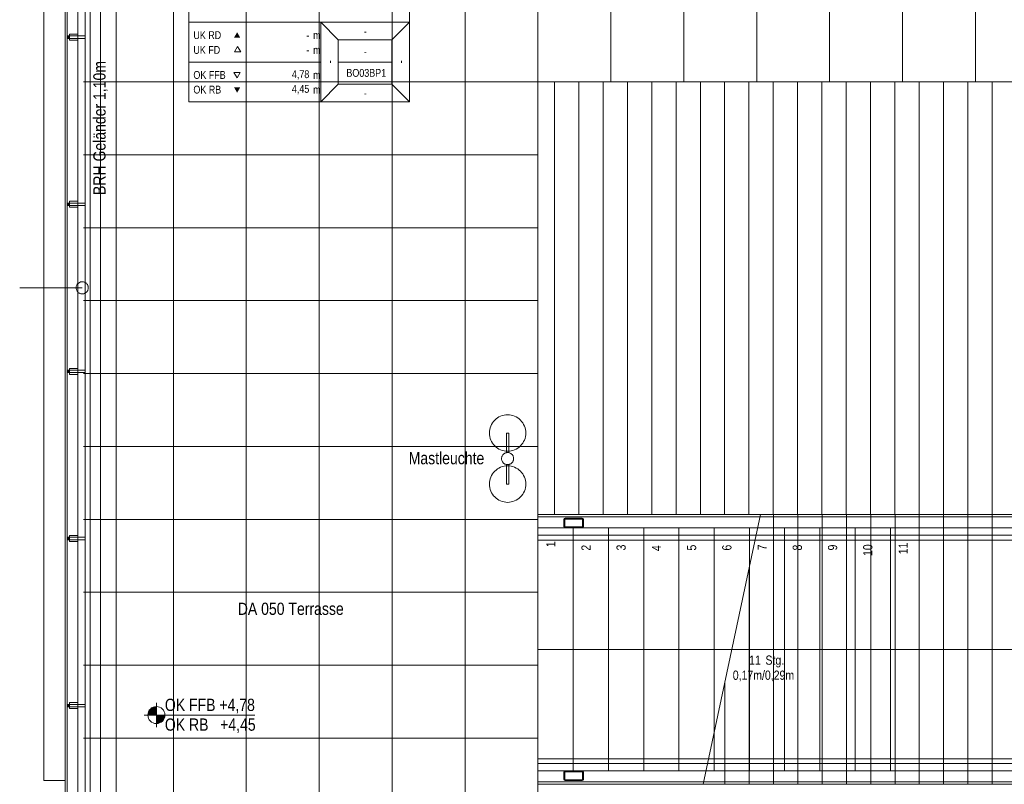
# Model space of a CAD drawing. Extents: x -1920 to 300, y 62 to 656.
# Tile 9 of 60: x -1824 to -1743, y 159 to 221. Entities that reach past the tile are written whole.
import ezdxf
from ezdxf.lldxf.tags import DXFTag

# ---------------------------------------------------------------- set-up
doc = ezdxf.new("R2010")
doc.units = 0
doc.layers.get('0').update_dxf_attribs({"lineweight": 35})
for name, color, linetype, lineweight, true_color in [('30 -33 Aussenwände- 7 Fassade_ Elemente', 7, 'Continuous', 9, 0x00aacc), ('30 -34 Innenwände- 6 Elemente', 7, 'Continuous', 9, 0xff6633), ('30 -35 Decken- 2.2 Treppen Außen', 7, 'Continuous', 9, 0x009999), ('30 -36 Dächer- 3 Dachbeläge', 7, 'Continuous', 15, 0x9999ff), ('30 -36 Dächer- 4 Dachbekleidungen', 7, 'Continuous', 9, 0xccccff), ('70 -72 Beschriftung- 1 Beschriftung allgemein', 7, 'Continuous', 9, 0xff6633), ('70 -75 Raumstempel- 1 Raumstempel', 1, 'Continuous', 50, 0xff0000)]:
    doc.layers.add(name, color=color, linetype=linetype, lineweight=lineweight, true_color=true_color)
for name, color, linetype, lineweight in [('40 -41 Abwasser_Wasser_Gas- 2 Wasser-1', 7, 'Continuous', 15), ('60- 61 allgemeine Ausstattung- 4 Terrassen', 7, 'Continuous', 9), ('70 -71 Achsen- 1 Gebäudeachsen', 7, 'STRICHPUNKT2-A06G9HJF8I', 18), ('70 -72 Beschriftung- 5 Höhenkoten', 7, 'Continuous', 15)]:
    doc.layers.add(name, color=color, linetype=linetype, lineweight=lineweight)
doc.styles.get("Standard").update_dxf_attribs({"font": 'ARIALN.TTF'})
tags = doc.linetypes.add('grob-A06G9HJG8I', pattern=[14, 3, -8, 3]).pattern_tags.tags
tags[8:9] = [DXFTag(74, 4), DXFTag(75, 0), DXFTag(340, '0'), DXFTag(46, 0.0), DXFTag(50, 0.0), DXFTag(44, 0.0), DXFTag(45, 0.0)]
tags[6:7] = [DXFTag(74, 4), DXFTag(75, 0), DXFTag(340, '0'), DXFTag(46, 0.0), DXFTag(50, 0.0), DXFTag(44, 0.0), DXFTag(45, 0.0)]
tags[4:5] = [DXFTag(74, 4), DXFTag(75, 0), DXFTag(340, '0'), DXFTag(46, 0.0), DXFTag(50, 0.0), DXFTag(44, 0.0), DXFTag(45, 0.0)]
tags = doc.linetypes.add('STRICHPUNKT2-A06G9HJF8I', pattern=[12.7, 6.35, -3.175, 0, -3.175]).pattern_tags.tags
tags[10:11] = [DXFTag(74, 4), DXFTag(75, 0), DXFTag(340, '0'), DXFTag(46, 0.0), DXFTag(50, 0.0), DXFTag(44, 0.0), DXFTag(45, 0.0)]
tags[8:9] = [DXFTag(74, 4), DXFTag(75, 0), DXFTag(340, '0'), DXFTag(46, 0.0), DXFTag(50, 0.0), DXFTag(44, 0.0), DXFTag(45, 0.0)]
tags[6:7] = [DXFTag(74, 4), DXFTag(75, 0), DXFTag(340, '0'), DXFTag(46, 0.0), DXFTag(50, 0.0), DXFTag(44, 0.0), DXFTag(45, 0.0)]
tags[4:5] = [DXFTag(74, 4), DXFTag(75, 0), DXFTag(340, '0'), DXFTag(46, 0.0), DXFTag(50, 0.0), DXFTag(44, 0.0), DXFTag(45, 0.0)]

# ---------------------------------------------------------------- blocks, each defined once
blk = doc.blocks.new('Referenz-A06G9HJH8I', base_point=(-1905.787, 86.892))
at = {"color": 0, "linetype": 'grob-A06G9HJG8I', "lineweight": 5, "ltscale": 0.13}
for p, q in [((-1778.996, 180.342), (-1778.996, 179.742)), ((-1778.916, 180.342), (-1778.916, 179.742)), ((-1777.496, 180.442), (-1778.896, 180.442)), ((-1777.496, 180.362), (-1778.896, 180.362)), ((-1777.476, 179.742), (-1777.476, 180.342)), ((-1777.396, 179.742), (-1777.396, 180.342)), ((-1778.896, 179.722), (-1777.496, 179.722)), ((-1778.896, 179.642), (-1777.496, 179.642)), ((-1777.496, 159.642), (-1778.896, 159.642)), ((-1778.996, 159.542), (-1778.996, 158.942)), ((-1778.916, 159.542), (-1778.916, 158.942)), ((-1777.496, 159.562), (-1778.896, 159.562)), ((-1778.896, 158.922), (-1777.496, 158.922)), ((-1778.896, 158.842), (-1777.496, 158.842)), ((-1777.476, 158.942), (-1777.476, 159.542)), ((-1777.396, 158.942), (-1777.396, 159.542))]:
    blk.add_line(p, q, dxfattribs=at)
for centre, major_axis in [((-1778.896, 180.342), (0, 0.1)), ((-1778.896, 180.342), (0, 0.02)), ((-1777.496, 180.342), (0.1, 0)), ((-1777.496, 180.342), (0.02, 0)), ((-1778.896, 179.742), (-0.1, 0)), ((-1778.896, 179.742), (-0.02, 0)), ((-1777.496, 179.742), (0, -0.1)), ((-1777.496, 179.742), (0, -0.02)), ((-1778.896, 159.542), (0, 0.1)), ((-1777.496, 159.542), (0.1, 0)), ((-1778.896, 158.942), (-0.1, 0)), ((-1778.896, 159.542), (0, 0.02)), ((-1778.896, 158.942), (-0.02, 0)), ((-1777.496, 159.542), (0.02, 0)), ((-1777.496, 158.942), (0, -0.1)), ((-1777.496, 158.942), (0, -0.02))]:
    blk.add_ellipse(centre, major_axis=major_axis, ratio=1, start_param=0, end_param=1.570796, dxfattribs=at)
at = {"layer": '30 -33 Aussenwände- 7 Fassade_ Elemente', "color": 0}
for p, q in [((-1821.801, 158.842), (-1821.801, 239.942)), ((-1820.031, 239.942), (-1820.031, 158.842)), ((-1820.031, 158.842), (-1821.801, 158.842))]:
    blk.add_line(p, q, dxfattribs=at)
at = {"layer": '30 -33 Aussenwände- 7 Fassade_ Elemente', "color": 0, "linetype": 'Continuous', "ltscale": 0.13}
blk.add_line((-1820.031, 153.942), (-1820.031, 236.824), dxfattribs=at)
at = {"layer": '30 -34 Innenwände- 6 Elemente', "color": 0, "linetype": 'Continuous', "ltscale": 0.13}
for p, q in [((-1819.881, 236.442), (-1819.881, 154.242)), ((-1818.981, 154.242), (-1818.981, 236.442)), ((-1818.381, 236.442), (-1818.381, 154.242)), ((-1817.981, 154.242), (-1817.981, 236.442))]:
    blk.add_line(p, q, dxfattribs=at)
at = {"layer": '30 -35 Decken- 2.2 Treppen Außen', "color": 0, "linetype": 'Continuous', "ltscale": 0.13}
for p, q in [((-1781.131, 180.742), (-1781.131, 179.642)), ((-1762.821, 180.742), (-1781.131, 180.742)), ((-1767.54, 158.542), (-1762.821, 180.742)), ((-1781.131, 179.642), (-1781.131, 180.542)), ((-1781.131, 180.542), (-1762.864, 180.542)), ((-1781.131, 179.642), (-1778.231, 179.642)), ((-1781.131, 179.642), (-1763.055, 179.642)), ((-1781.131, 159.642), (-1781.131, 179.642)), ((-1778.231, 159.642), (-1778.231, 179.642)), ((-1778.231, 179.642), (-1775.331, 179.642)), ((-1775.331, 159.642), (-1775.331, 179.642)), ((-1775.331, 179.642), (-1772.431, 179.642)), ((-1772.431, 159.642), (-1772.431, 179.642)), ((-1772.431, 179.642), (-1769.531, 179.642)), ((-1769.531, 179.642), (-1769.531, 159.642)), ((-1766.631, 179.642), (-1769.531, 179.642)), ((-1763.731, 179.642), (-1766.631, 179.642)), ((-1766.631, 162.821), (-1766.631, 179.642)), ((-1763.731, 176.464), (-1763.731, 179.642)), ((-1763.055, 179.642), (-1763.731, 179.642)), ((-1781.131, 178.642), (-1781.131, 179.042)), ((-1781.131, 179.042), (-1763.183, 179.042)), ((-1763.268, 178.642), (-1781.131, 178.642)), ((-1781.131, 169.642), (-1765.181, 169.642)), ((-1781.131, 160.642), (-1781.131, 160.242)), ((-1767.094, 160.642), (-1781.131, 160.642)), ((-1781.131, 160.242), (-1767.179, 160.242)), ((-1767.306, 159.642), (-1781.131, 159.642)), ((-1781.131, 159.642), (-1778.231, 159.642)), ((-1781.131, 159.642), (-1781.131, 158.542)), ((-1781.131, 159.642), (-1781.131, 158.742)), ((-1778.231, 159.642), (-1775.331, 159.642)), ((-1775.331, 159.642), (-1772.431, 159.642)), ((-1772.431, 159.642), (-1769.531, 159.642)), ((-1769.531, 159.642), (-1767.306, 159.642)), ((-1781.131, 158.742), (-1767.498, 158.742)), ((-1781.131, 158.542), (-1767.54, 158.542))]:
    blk.add_line(p, q, dxfattribs=at)
at = {"layer": '30 -35 Decken- 2.2 Treppen Außen', "color": 0, "linetype": 'grob-A06G9HJG8I', "ltscale": 0.13}
for p, q in [((-1767.54, 158.542), (-1762.821, 180.742)), ((-1699.431, 180.742), (-1762.821, 180.742)), ((-1762.864, 180.542), (-1699.431, 180.542)), ((-1760.831, 179.642), (-1763.055, 179.642)), ((-1763.055, 179.642), (-1699.431, 179.642)), ((-1760.831, 179.642), (-1757.931, 179.642)), ((-1760.831, 159.642), (-1760.831, 179.642)), ((-1757.931, 159.642), (-1757.931, 179.642)), ((-1757.931, 179.642), (-1755.031, 179.642)), ((-1755.031, 159.642), (-1755.031, 179.642)), ((-1755.031, 179.642), (-1752.131, 179.642)), ((-1752.131, 179.642), (-1737.131, 179.642)), ((-1752.131, 159.642), (-1752.131, 179.642)), ((-1699.431, 178.642), (-1763.268, 178.642)), ((-1763.183, 179.042), (-1699.431, 179.042)), ((-1763.731, 159.642), (-1763.731, 176.464)), ((-1765.181, 169.642), (-1699.431, 169.642)), ((-1766.631, 159.642), (-1766.631, 162.821)), ((-1699.431, 160.642), (-1767.094, 160.642)), ((-1699.431, 159.642), (-1767.306, 159.642)), ((-1767.306, 159.642), (-1766.631, 159.642)), ((-1767.179, 160.242), (-1699.431, 160.242)), ((-1766.631, 159.642), (-1763.731, 159.642)), ((-1763.731, 159.642), (-1760.831, 159.642)), ((-1760.831, 159.642), (-1757.931, 159.642)), ((-1757.931, 159.642), (-1755.031, 159.642)), ((-1755.031, 159.642), (-1752.131, 159.642)), ((-1752.131, 159.642), (-1737.131, 159.642)), ((-1767.54, 158.542), (-1699.431, 158.542)), ((-1767.498, 158.742), (-1699.431, 158.742))]:
    blk.add_line(p, q, dxfattribs=at)
at = {"layer": '30 -36 Dächer- 3 Dachbeläge', "color": 0, "linetype": 'Continuous', "ltscale": 0.15}
for p, q in [((-1820.031, 236.442), (-1820.031, 153.942)), ((-1818.381, 155.442), (-1818.381, 236.442))]:
    blk.add_line(p, q, dxfattribs=at)
at = {"layer": '30 -36 Dächer- 3 Dachbeläge', "color": 0, "lineweight": 9}
for p, q in [((-1819.881, 220.117), (-1819.681, 220.117)), ((-1819.681, 219.917), (-1819.881, 219.917)), ((-1819.681, 220.117), (-1819.681, 219.917)), ((-1819.881, 206.367), (-1819.681, 206.367)), ((-1819.681, 206.167), (-1819.881, 206.167)), ((-1819.681, 206.367), (-1819.681, 206.167)), ((-1819.881, 192.617), (-1819.681, 192.617)), ((-1819.681, 192.417), (-1819.881, 192.417)), ((-1819.681, 192.617), (-1819.681, 192.417)), ((-1819.881, 178.867), (-1819.681, 178.867)), ((-1819.681, 178.667), (-1819.881, 178.667)), ((-1819.681, 178.867), (-1819.681, 178.667)), ((-1819.881, 165.117), (-1819.681, 165.117)), ((-1819.681, 164.917), (-1819.881, 164.917)), ((-1819.681, 165.117), (-1819.681, 164.917))]:
    blk.add_line(p, q, dxfattribs=at)
at = {"layer": '30 -36 Dächer- 3 Dachbeläge', "color": 0, "lineweight": 0}
for points in [[(-1819.881, 219.917), (-1819.881, 220.117), (-1819.681, 219.917)], [(-1819.681, 219.917), (-1819.881, 220.117), (-1819.681, 220.117)], [(-1819.881, 206.167), (-1819.881, 206.367), (-1819.681, 206.167)], [(-1819.681, 206.167), (-1819.881, 206.367), (-1819.681, 206.367)], [(-1819.881, 192.417), (-1819.881, 192.617), (-1819.681, 192.417)], [(-1819.681, 192.417), (-1819.881, 192.617), (-1819.681, 192.617)], [(-1819.881, 178.667), (-1819.881, 178.867), (-1819.681, 178.667)], [(-1819.681, 178.667), (-1819.881, 178.867), (-1819.681, 178.867)], [(-1819.881, 164.917), (-1819.881, 165.117), (-1819.681, 164.917)], [(-1819.681, 164.917), (-1819.881, 165.117), (-1819.681, 165.117)]]:
    blk.add_solid(points, dxfattribs=at)
at = {"layer": '30 -36 Dächer- 4 Dachbekleidungen', "color": 0, "linetype": 'Continuous', "ltscale": 0.13}
for p, q in [((-1819.881, 153.942), (-1819.881, 236.442)), ((-1818.981, 236.442), (-1818.981, 153.942)), ((-1818.381, 153.942), (-1818.381, 236.442)), ((-1817.981, 236.442), (-1817.981, 153.942)), ((-1818.981, 220.267), (-1819.681, 220.267)), ((-1819.681, 220.267), (-1819.681, 220.117)), ((-1818.981, 220.117), (-1819.681, 220.117)), ((-1819.681, 220.117), (-1819.681, 219.917)), ((-1819.681, 219.917), (-1818.981, 219.917)), ((-1819.681, 219.767), (-1819.681, 219.917)), ((-1818.981, 219.767), (-1819.681, 219.767)), ((-1818.981, 220.117), (-1818.381, 220.117)), ((-1818.381, 219.917), (-1818.981, 219.917)), ((-1818.381, 220.117), (-1818.381, 219.917)), ((-1818.981, 206.517), (-1819.681, 206.517)), ((-1819.681, 206.517), (-1819.681, 206.367)), ((-1818.981, 206.367), (-1819.681, 206.367)), ((-1819.681, 206.367), (-1819.681, 206.167)), ((-1819.681, 206.167), (-1818.981, 206.167)), ((-1819.681, 206.017), (-1819.681, 206.167)), ((-1818.981, 206.017), (-1819.681, 206.017)), ((-1818.981, 206.367), (-1818.381, 206.367)), ((-1818.381, 206.167), (-1818.981, 206.167)), ((-1818.381, 206.367), (-1818.381, 206.167)), ((-1818.981, 192.767), (-1819.681, 192.767)), ((-1819.681, 192.767), (-1819.681, 192.617)), ((-1818.981, 192.617), (-1819.681, 192.617)), ((-1819.681, 192.617), (-1819.681, 192.417)), ((-1819.681, 192.417), (-1818.981, 192.417)), ((-1819.681, 192.267), (-1819.681, 192.417)), ((-1818.981, 192.267), (-1819.681, 192.267)), ((-1818.981, 192.617), (-1818.381, 192.617)), ((-1818.381, 192.417), (-1818.981, 192.417)), ((-1818.381, 192.617), (-1818.381, 192.417)), ((-1818.981, 179.017), (-1819.681, 179.017)), ((-1819.681, 179.017), (-1819.681, 178.867)), ((-1818.981, 178.867), (-1819.681, 178.867)), ((-1819.681, 178.867), (-1819.681, 178.667)), ((-1819.681, 178.667), (-1818.981, 178.667)), ((-1819.681, 178.517), (-1819.681, 178.667)), ((-1818.981, 178.517), (-1819.681, 178.517)), ((-1818.981, 178.867), (-1818.381, 178.867)), ((-1818.381, 178.667), (-1818.981, 178.667)), ((-1818.381, 178.867), (-1818.381, 178.667)), ((-1818.981, 165.267), (-1819.681, 165.267)), ((-1819.681, 165.267), (-1819.681, 165.117)), ((-1818.981, 165.117), (-1819.681, 165.117)), ((-1819.681, 165.117), (-1819.681, 164.917)), ((-1819.681, 164.917), (-1818.981, 164.917)), ((-1819.681, 164.767), (-1819.681, 164.917)), ((-1818.981, 164.767), (-1819.681, 164.767)), ((-1818.981, 165.117), (-1818.381, 165.117)), ((-1818.381, 164.917), (-1818.981, 164.917)), ((-1818.381, 165.117), (-1818.381, 164.917))]:
    blk.add_line(p, q, dxfattribs=at)
at = {"layer": '40 -41 Abwasser_Wasser_Gas- 2 Wasser-1', "color": 0, "linetype": 'Continuous', "ltscale": 0.15}
for p, q in [((-1819.13, 199.409), (-1819.126, 199.458)), ((-1819.13, 199.36), (-1819.13, 199.409)), ((-1819.124, 199.311), (-1819.13, 199.36)), ((-1819.126, 199.458), (-1819.118, 199.506)), ((-1819.118, 199.506), (-1819.104, 199.553)), ((-1819.104, 199.553), (-1819.086, 199.599)), ((-1819.086, 199.599), (-1819.064, 199.642)), ((-1819.064, 199.642), (-1819.037, 199.684)), ((-1819.037, 199.684), (-1819.007, 199.722)), ((-1819.007, 199.722), (-1818.972, 199.757)), ((-1818.972, 199.757), (-1818.935, 199.789)), ((-1818.935, 199.789), (-1818.895, 199.817)), ((-1818.895, 199.817), (-1818.852, 199.841)), ((-1818.852, 199.841), (-1818.807, 199.86)), ((-1818.807, 199.86), (-1818.76, 199.875)), ((-1818.76, 199.875), (-1818.712, 199.886)), ((-1818.712, 199.886), (-1818.663, 199.891)), ((-1818.663, 199.891), (-1818.614, 199.892)), ((-1818.614, 199.892), (-1818.565, 199.888)), ((-1818.565, 199.888), (-1818.517, 199.879)), ((-1818.517, 199.879), (-1818.47, 199.866)), ((-1818.47, 199.866), (-1818.424, 199.848)), ((-1818.424, 199.848), (-1818.381, 199.825)), ((-1818.381, 199.825), (-1818.339, 199.799)), ((-1818.339, 199.799), (-1818.301, 199.768)), ((-1818.301, 199.768), (-1818.266, 199.734)), ((-1818.266, 199.734), (-1818.234, 199.697)), ((-1818.234, 199.697), (-1818.206, 199.656)), ((-1818.206, 199.656), (-1818.182, 199.614)), ((-1818.182, 199.614), (-1818.163, 199.569)), ((-1818.163, 199.569), (-1818.148, 199.522)), ((-1818.148, 199.522), (-1818.137, 199.474)), ((-1818.135, 199.327), (-1818.144, 199.279)), ((-1818.137, 199.474), (-1818.132, 199.425)), ((-1818.131, 199.376), (-1818.135, 199.327)), ((-1818.132, 199.425), (-1818.131, 199.376)), ((-1819.114, 199.263), (-1819.124, 199.311)), ((-1819.099, 199.216), (-1819.114, 199.263)), ((-1819.079, 199.171), (-1819.099, 199.216)), ((-1819.055, 199.128), (-1819.079, 199.171)), ((-1819.027, 199.088), (-1819.055, 199.128)), ((-1818.996, 199.051), (-1819.027, 199.088)), ((-1818.96, 199.017), (-1818.996, 199.051)), ((-1818.922, 198.986), (-1818.96, 199.017)), ((-1818.881, 198.959), (-1818.922, 198.986)), ((-1818.837, 198.937), (-1818.881, 198.959)), ((-1818.791, 198.919), (-1818.837, 198.937)), ((-1818.744, 198.906), (-1818.791, 198.919)), ((-1818.696, 198.897), (-1818.744, 198.906)), ((-1818.647, 198.893), (-1818.696, 198.897)), ((-1818.598, 198.894), (-1818.647, 198.893)), ((-1818.549, 198.899), (-1818.598, 198.894)), ((-1818.501, 198.91), (-1818.549, 198.899)), ((-1818.455, 198.925), (-1818.501, 198.91)), ((-1818.409, 198.944), (-1818.455, 198.925)), ((-1818.367, 198.968), (-1818.409, 198.944)), ((-1818.326, 198.996), (-1818.367, 198.968)), ((-1818.289, 199.028), (-1818.326, 198.996)), ((-1818.255, 199.063), (-1818.289, 199.028)), ((-1818.224, 199.101), (-1818.255, 199.063)), ((-1818.198, 199.142), (-1818.224, 199.101)), ((-1818.175, 199.186), (-1818.198, 199.142)), ((-1818.157, 199.232), (-1818.175, 199.186)), ((-1818.144, 199.279), (-1818.157, 199.232))]:
    blk.add_line(p, q, dxfattribs=at)
at = {"layer": '60- 61 allgemeine Ausstattung- 4 Terrassen', "color": 0}
for p, q in [((-1817.131, 155.442), (-1817.131, 236.442)), ((-1811.131, 155.442), (-1811.131, 234.672)), ((-1805.131, 155.442), (-1805.131, 234.672)), ((-1799.131, 155.442), (-1799.131, 234.672)), ((-1793.131, 155.442), (-1793.131, 234.672)), ((-1787.131, 155.442), (-1787.131, 234.672)), ((-1781.131, 155.442), (-1781.131, 234.672)), ((-1775.131, 216.342), (-1775.131, 234.672)), ((-1769.131, 216.342), (-1769.131, 234.672)), ((-1763.131, 216.342), (-1763.131, 234.672)), ((-1757.131, 216.342), (-1757.131, 234.672)), ((-1751.131, 216.342), (-1751.131, 234.672)), ((-1745.131, 216.342), (-1745.131, 234.672)), ((-1818.531, 216.342), (-1781.131, 216.342)), ((-1779.767, 180.742), (-1779.767, 216.342)), ((-1777.767, 180.742), (-1777.767, 216.342)), ((-1775.767, 180.742), (-1775.767, 216.342)), ((-1773.767, 180.742), (-1773.767, 216.342)), ((-1771.767, 180.742), (-1771.767, 216.342)), ((-1769.767, 180.742), (-1769.767, 216.342)), ((-1767.767, 180.742), (-1767.767, 216.342)), ((-1765.767, 180.742), (-1765.767, 216.342)), ((-1763.767, 180.742), (-1763.767, 216.342)), ((-1761.767, 180.742), (-1761.767, 216.342)), ((-1759.767, 180.742), (-1759.767, 216.342)), ((-1757.767, 180.742), (-1757.767, 216.342)), ((-1755.767, 180.742), (-1755.767, 216.342)), ((-1753.767, 180.742), (-1753.767, 216.342)), ((-1751.767, 180.742), (-1751.767, 216.342)), ((-1749.767, 180.742), (-1749.767, 216.342)), ((-1747.767, 180.742), (-1747.767, 216.342)), ((-1745.767, 180.742), (-1745.767, 216.342)), ((-1743.767, 180.742), (-1743.767, 216.342)), ((-1818.531, 210.342), (-1781.131, 210.342)), ((-1818.531, 204.342), (-1781.131, 204.342)), ((-1818.531, 198.342), (-1781.131, 198.342)), ((-1818.531, 192.342), (-1781.131, 192.342)), ((-1784.338, 188.765), (-1784.205, 188.828)), ((-1784.205, 188.828), (-1784.066, 188.878)), ((-1784.066, 188.878), (-1783.923, 188.914)), ((-1783.923, 188.914), (-1783.778, 188.935)), ((-1783.778, 188.935), (-1783.631, 188.942)), ((-1783.631, 188.942), (-1783.484, 188.935)), ((-1783.484, 188.935), (-1783.338, 188.914)), ((-1783.338, 188.914), (-1783.195, 188.878)), ((-1783.195, 188.878), (-1783.057, 188.828)), ((-1783.057, 188.828), (-1782.924, 188.765)), ((-1785.066, 187.878), (-1785.016, 188.016)), ((-1785.016, 188.016), (-1784.954, 188.15)), ((-1784.954, 188.15), (-1784.878, 188.276)), ((-1784.878, 188.276), (-1784.79, 188.394)), ((-1784.79, 188.394), (-1784.691, 188.503)), ((-1784.691, 188.503), (-1784.582, 188.602)), ((-1784.582, 188.602), (-1784.464, 188.69)), ((-1784.464, 188.69), (-1784.338, 188.765)), ((-1782.924, 188.765), (-1782.797, 188.69)), ((-1782.797, 188.69), (-1782.679, 188.602)), ((-1782.679, 188.602), (-1782.57, 188.503)), ((-1782.57, 188.503), (-1782.471, 188.394)), ((-1782.471, 188.394), (-1782.383, 188.276)), ((-1782.383, 188.276), (-1782.308, 188.15)), ((-1782.308, 188.15), (-1782.245, 188.016)), ((-1782.245, 188.016), (-1782.195, 187.878)), ((-1785.131, 187.442), (-1785.123, 187.589)), ((-1785.123, 187.295), (-1785.131, 187.442)), ((-1785.123, 187.589), (-1785.102, 187.735)), ((-1785.102, 187.15), (-1785.123, 187.295)), ((-1785.102, 187.735), (-1785.066, 187.878)), ((-1783.731, 187.442), (-1783.531, 187.442)), ((-1783.731, 185.832), (-1783.731, 187.442)), ((-1783.531, 187.442), (-1783.531, 185.832)), ((-1782.195, 187.878), (-1782.159, 187.735)), ((-1782.159, 187.735), (-1782.138, 187.589)), ((-1782.138, 187.295), (-1782.159, 187.15)), ((-1782.138, 187.589), (-1782.131, 187.442)), ((-1782.131, 187.442), (-1782.138, 187.295)), ((-1785.066, 187.007), (-1785.102, 187.15)), ((-1785.016, 186.868), (-1785.066, 187.007)), ((-1784.954, 186.735), (-1785.016, 186.868)), ((-1784.878, 186.609), (-1784.954, 186.735)), ((-1784.79, 186.491), (-1784.878, 186.609)), ((-1784.691, 186.382), (-1784.79, 186.491)), ((-1784.582, 186.283), (-1784.691, 186.382)), ((-1782.57, 186.382), (-1782.679, 186.283)), ((-1782.471, 186.491), (-1782.57, 186.382)), ((-1782.383, 186.609), (-1782.471, 186.491)), ((-1782.308, 186.735), (-1782.383, 186.609)), ((-1782.245, 186.868), (-1782.308, 186.735)), ((-1782.195, 187.007), (-1782.245, 186.868)), ((-1782.159, 187.15), (-1782.195, 187.007)), ((-1818.531, 186.342), (-1781.131, 186.342)), ((-1784.464, 186.195), (-1784.582, 186.283)), ((-1784.338, 186.12), (-1784.464, 186.195)), ((-1784.205, 186.057), (-1784.338, 186.12)), ((-1784.066, 186.007), (-1784.205, 186.057)), ((-1784.102, 185.51), (-1784.083, 185.555)), ((-1784.083, 185.555), (-1784.06, 185.598)), ((-1783.923, 185.971), (-1784.066, 186.007)), ((-1784.06, 185.598), (-1784.033, 185.639)), ((-1784.033, 185.639), (-1784.002, 185.677)), ((-1784.002, 185.677), (-1783.967, 185.712)), ((-1783.967, 185.712), (-1783.93, 185.743)), ((-1783.93, 185.743), (-1783.889, 185.771)), ((-1783.778, 185.95), (-1783.923, 185.971)), ((-1783.889, 185.771), (-1783.846, 185.794)), ((-1783.846, 185.794), (-1783.8, 185.813)), ((-1783.8, 185.813), (-1783.753, 185.827)), ((-1783.631, 185.942), (-1783.778, 185.95)), ((-1783.753, 185.827), (-1783.705, 185.837)), ((-1783.531, 185.832), (-1783.731, 185.832)), ((-1783.705, 185.837), (-1783.656, 185.842)), ((-1783.656, 185.842), (-1783.607, 185.842)), ((-1783.484, 185.95), (-1783.631, 185.942)), ((-1783.607, 185.842), (-1783.559, 185.837)), ((-1783.559, 185.837), (-1783.51, 185.828)), ((-1783.51, 185.828), (-1783.463, 185.814)), ((-1783.338, 185.971), (-1783.484, 185.95)), ((-1783.463, 185.814), (-1783.418, 185.795)), ((-1783.418, 185.795), (-1783.375, 185.772)), ((-1783.375, 185.772), (-1783.334, 185.745)), ((-1783.195, 186.007), (-1783.338, 185.971)), ((-1783.334, 185.745), (-1783.296, 185.714)), ((-1783.296, 185.714), (-1783.261, 185.679)), ((-1783.261, 185.679), (-1783.23, 185.641)), ((-1783.23, 185.641), (-1783.202, 185.601)), ((-1783.202, 185.601), (-1783.179, 185.557)), ((-1783.057, 186.057), (-1783.195, 186.007)), ((-1783.179, 185.557), (-1783.16, 185.512)), ((-1782.924, 186.12), (-1783.057, 186.057)), ((-1782.797, 186.195), (-1782.924, 186.12)), ((-1782.679, 186.283), (-1782.797, 186.195)), ((-1784.13, 185.366), (-1784.125, 185.415)), ((-1784.13, 185.317), (-1784.13, 185.366)), ((-1784.125, 185.268), (-1784.13, 185.317)), ((-1784.125, 185.415), (-1784.116, 185.463)), ((-1784.115, 185.22), (-1784.125, 185.268)), ((-1784.116, 185.463), (-1784.102, 185.51)), ((-1784.101, 185.173), (-1784.115, 185.22)), ((-1784.082, 185.128), (-1784.101, 185.173)), ((-1784.059, 185.084), (-1784.082, 185.128)), ((-1784.031, 185.044), (-1784.059, 185.084)), ((-1784, 185.006), (-1784.031, 185.044)), ((-1783.965, 184.971), (-1784, 185.006)), ((-1783.927, 184.94), (-1783.965, 184.971)), ((-1783.887, 184.913), (-1783.927, 184.94)), ((-1783.923, 184.714), (-1783.778, 184.735)), ((-1783.843, 184.89), (-1783.887, 184.913)), ((-1783.798, 184.871), (-1783.843, 184.89)), ((-1783.751, 184.857), (-1783.798, 184.871)), ((-1783.778, 184.735), (-1783.631, 184.742)), ((-1783.703, 184.848), (-1783.751, 184.857)), ((-1783.731, 184.853), (-1783.531, 184.853)), ((-1783.731, 183.242), (-1783.731, 184.853)), ((-1783.654, 184.843), (-1783.703, 184.848)), ((-1783.605, 184.843), (-1783.654, 184.843)), ((-1783.631, 184.742), (-1783.484, 184.735)), ((-1783.556, 184.848), (-1783.605, 184.843)), ((-1783.508, 184.858), (-1783.556, 184.848)), ((-1783.531, 184.853), (-1783.531, 183.242)), ((-1783.461, 184.872), (-1783.508, 184.858)), ((-1783.484, 184.735), (-1783.338, 184.714)), ((-1783.416, 184.891), (-1783.461, 184.872)), ((-1783.372, 184.914), (-1783.416, 184.891)), ((-1783.332, 184.942), (-1783.372, 184.914)), ((-1783.294, 184.973), (-1783.332, 184.942)), ((-1783.259, 185.008), (-1783.294, 184.973)), ((-1783.228, 185.046), (-1783.259, 185.008)), ((-1783.201, 185.087), (-1783.228, 185.046)), ((-1783.178, 185.13), (-1783.201, 185.087)), ((-1783.159, 185.175), (-1783.178, 185.13)), ((-1783.16, 185.512), (-1783.146, 185.465)), ((-1783.145, 185.222), (-1783.159, 185.175)), ((-1783.146, 185.465), (-1783.136, 185.417)), ((-1783.136, 185.27), (-1783.145, 185.222)), ((-1783.136, 185.417), (-1783.131, 185.368)), ((-1783.131, 185.319), (-1783.136, 185.27)), ((-1783.131, 185.368), (-1783.131, 185.319)), ((-1785.016, 183.816), (-1784.954, 183.95)), ((-1784.954, 183.95), (-1784.878, 184.076)), ((-1784.878, 184.076), (-1784.79, 184.194)), ((-1784.79, 184.194), (-1784.691, 184.303)), ((-1784.691, 184.303), (-1784.582, 184.402)), ((-1784.582, 184.402), (-1784.464, 184.49)), ((-1784.464, 184.49), (-1784.338, 184.565)), ((-1784.338, 184.565), (-1784.205, 184.628)), ((-1784.205, 184.628), (-1784.066, 184.678)), ((-1784.066, 184.678), (-1783.923, 184.714)), ((-1783.338, 184.714), (-1783.195, 184.678)), ((-1783.195, 184.678), (-1783.057, 184.628)), ((-1783.057, 184.628), (-1782.924, 184.565)), ((-1782.924, 184.565), (-1782.797, 184.49)), ((-1782.797, 184.49), (-1782.679, 184.402)), ((-1782.679, 184.402), (-1782.57, 184.303)), ((-1782.57, 184.303), (-1782.471, 184.194)), ((-1782.471, 184.194), (-1782.383, 184.076)), ((-1782.383, 184.076), (-1782.308, 183.95)), ((-1782.308, 183.95), (-1782.245, 183.816)), ((-1785.131, 183.242), (-1785.123, 183.389)), ((-1785.123, 183.095), (-1785.131, 183.242)), ((-1785.123, 183.389), (-1785.102, 183.535)), ((-1785.102, 183.535), (-1785.066, 183.678)), ((-1785.066, 183.678), (-1785.016, 183.816)), ((-1783.531, 183.242), (-1783.731, 183.242)), ((-1782.245, 183.816), (-1782.195, 183.678)), ((-1782.195, 183.678), (-1782.159, 183.535)), ((-1782.159, 183.535), (-1782.138, 183.389)), ((-1782.138, 183.389), (-1782.131, 183.242)), ((-1782.131, 183.242), (-1782.138, 183.095)), ((-1785.102, 182.95), (-1785.123, 183.095)), ((-1785.066, 182.807), (-1785.102, 182.95)), ((-1785.016, 182.668), (-1785.066, 182.807)), ((-1784.954, 182.535), (-1785.016, 182.668)), ((-1784.878, 182.409), (-1784.954, 182.535)), ((-1784.79, 182.291), (-1784.878, 182.409)), ((-1782.383, 182.409), (-1782.471, 182.291)), ((-1782.308, 182.535), (-1782.383, 182.409)), ((-1782.245, 182.668), (-1782.308, 182.535)), ((-1782.195, 182.807), (-1782.245, 182.668)), ((-1782.159, 182.95), (-1782.195, 182.807)), ((-1782.138, 183.095), (-1782.159, 182.95)), ((-1784.691, 182.182), (-1784.79, 182.291)), ((-1784.582, 182.083), (-1784.691, 182.182)), ((-1784.464, 181.995), (-1784.582, 182.083)), ((-1784.338, 181.92), (-1784.464, 181.995)), ((-1784.205, 181.857), (-1784.338, 181.92)), ((-1784.066, 181.807), (-1784.205, 181.857)), ((-1783.923, 181.771), (-1784.066, 181.807)), ((-1783.778, 181.75), (-1783.923, 181.771)), ((-1783.631, 181.742), (-1783.778, 181.75)), ((-1783.484, 181.75), (-1783.631, 181.742)), ((-1783.338, 181.771), (-1783.484, 181.75)), ((-1783.195, 181.807), (-1783.338, 181.771)), ((-1783.057, 181.857), (-1783.195, 181.807)), ((-1782.924, 181.92), (-1783.057, 181.857)), ((-1782.797, 181.995), (-1782.924, 181.92)), ((-1782.679, 182.083), (-1782.797, 181.995)), ((-1782.57, 182.182), (-1782.679, 182.083)), ((-1782.471, 182.291), (-1782.57, 182.182)), ((-1761.75, 158.542), (-1761.75, 180.742)), ((-1759.75, 158.542), (-1759.75, 180.742)), ((-1757.75, 158.542), (-1757.75, 180.742)), ((-1755.75, 158.542), (-1755.75, 180.742)), ((-1753.75, 158.542), (-1753.75, 180.742)), ((-1751.75, 158.542), (-1751.75, 180.742)), ((-1749.75, 158.542), (-1749.75, 180.742)), ((-1747.75, 158.542), (-1747.75, 180.742)), ((-1745.75, 158.542), (-1745.75, 180.742)), ((-1743.75, 158.542), (-1743.75, 180.742)), ((-1818.531, 180.342), (-1781.131, 180.342)), ((-1763.75, 158.542), (-1763.75, 176.372)), ((-1818.531, 174.342), (-1781.131, 174.342)), ((-1818.531, 168.342), (-1781.131, 168.342)), ((-1765.75, 158.542), (-1765.75, 166.962)), ((-1818.531, 162.342), (-1781.131, 162.342))]:
    blk.add_line(p, q, dxfattribs=at)
at = {"layer": '60- 61 allgemeine Ausstattung- 4 Terrassen', "color": 0, "linetype": 'Continuous', "ltscale": 0.13}
for p, q in [((-1698.403, 216.342), (-1781.131, 216.342)), ((-1781.131, 216.342), (-1781.131, 180.742))]:
    blk.add_line(p, q, dxfattribs=at)
at = {"layer": '70 -71 Achsen- 1 Gebäudeachsen', "color": 0, "linetype": 'STRICHPUNKT2-A06G9HJF8I', "ltscale": 0.18}
blk.add_line((-1815.831, 590.612), (-1815.831, 90.892), dxfattribs=at)
at = {"layer": '70 -72 Beschriftung- 1 Beschriftung allgemein', "color": 0, "linetype": 'Continuous', "lineweight": 5, "ltscale": 0.13}
for p, q in [((-1823.777, 199.392), (-1823.747, 199.401)), ((-1823.747, 199.384), (-1823.777, 199.392)), ((-1823.747, 199.401), (-1823.747, 199.384))]:
    blk.add_line(p, q, dxfattribs=at)
at = {"layer": '70 -72 Beschriftung- 1 Beschriftung allgemein', "color": 0, "linetype": 'Continuous', "ltscale": 0.13}
blk.add_line((-1818.631, 199.392), (-1823.777, 199.392), dxfattribs=at)
at = {"layer": '70 -72 Beschriftung- 1 Beschriftung allgemein', "color": 0, "lineweight": 0}
blk.add_solid([(-1823.747, 199.384), (-1823.777, 199.392), (-1823.747, 199.401)], dxfattribs=at)
at = {"layer": '70 -72 Beschriftung- 5 Höhenkoten', "color": 0, "linetype": 'Continuous', "ltscale": 0.15}
for p, q in [((-1812.531, 163.242), (-1812.531, 165.242)), ((-1812.531, 164.242), (-1812.531, 164.942)), ((-1812.531, 164.942), (-1812.531, 164.242)), ((-1813.531, 164.242), (-1804.42, 164.242)), ((-1813.231, 164.242), (-1812.531, 164.242)), ((-1812.531, 164.242), (-1813.231, 164.242)), ((-1811.831, 164.242), (-1812.531, 164.242)), ((-1812.531, 164.242), (-1812.531, 163.542)), ((-1812.531, 164.242), (-1811.831, 164.242)), ((-1812.531, 163.542), (-1812.531, 164.242))]:
    blk.add_line(p, q, dxfattribs=at)
for major_axis in [(0, 0.7), (0.7, 0), (-0.7, 0), (0, -0.7)]:
    blk.add_ellipse((-1812.531, 164.242), major_axis=major_axis, ratio=1, start_param=0, end_param=1.570796, dxfattribs=at)
at = {"layer": '70 -72 Beschriftung- 5 Höhenkoten', "color": 0, "lineweight": 0}
for points in [[(-1813.154, 164.242), (-1813.196, 164.459), (-1813.154, 164.56)], [(-1813.097, 164.242), (-1813.154, 164.56), (-1813.097, 164.654)], [(-1813.154, 164.242), (-1813.154, 164.56), (-1813.097, 164.242)], [(-1813.026, 164.242), (-1813.097, 164.654), (-1813.026, 164.737)], [(-1813.097, 164.242), (-1813.097, 164.654), (-1813.026, 164.242)], [(-1812.942, 164.242), (-1813.026, 164.737), (-1812.942, 164.809)], [(-1813.026, 164.242), (-1813.026, 164.737), (-1812.942, 164.242)], [(-1812.848, 164.242), (-1812.942, 164.809), (-1812.848, 164.866)], [(-1812.942, 164.242), (-1812.942, 164.809), (-1812.848, 164.242)], [(-1812.747, 164.242), (-1812.848, 164.866), (-1812.747, 164.908)], [(-1812.848, 164.242), (-1812.848, 164.866), (-1812.747, 164.242)], [(-1812.64, 164.242), (-1812.747, 164.908), (-1812.64, 164.934)], [(-1812.747, 164.242), (-1812.747, 164.908), (-1812.64, 164.242)], [(-1812.531, 164.242), (-1812.64, 164.934), (-1812.531, 164.942)], [(-1812.64, 164.242), (-1812.64, 164.934), (-1812.531, 164.242)], [(-1813.222, 164.242), (-1813.231, 164.242), (-1813.222, 164.352)], [(-1813.196, 164.242), (-1813.222, 164.352), (-1813.196, 164.459)], [(-1813.222, 164.242), (-1813.222, 164.352), (-1813.196, 164.242)], [(-1813.196, 164.242), (-1813.196, 164.459), (-1813.154, 164.242)], [(-1812.531, 163.542), (-1812.531, 164.242), (-1812.421, 163.551)], [(-1812.421, 163.551), (-1812.531, 164.242), (-1812.421, 164.242)], [(-1812.421, 163.551), (-1812.421, 164.242), (-1812.314, 163.577)], [(-1812.314, 163.577), (-1812.421, 164.242), (-1812.314, 164.242)], [(-1812.314, 163.577), (-1812.314, 164.242), (-1812.213, 163.619)], [(-1812.213, 163.619), (-1812.314, 164.242), (-1812.213, 164.242)], [(-1812.213, 163.619), (-1812.213, 164.242), (-1812.119, 163.676)], [(-1812.119, 163.676), (-1812.213, 164.242), (-1812.119, 164.242)], [(-1812.119, 163.676), (-1812.119, 164.242), (-1812.036, 163.747)], [(-1812.036, 163.747), (-1812.119, 164.242), (-1812.036, 164.242)], [(-1812.036, 163.747), (-1812.036, 164.242), (-1811.964, 163.831)], [(-1811.964, 163.831), (-1812.036, 164.242), (-1811.964, 164.242)], [(-1811.964, 163.831), (-1811.964, 164.242), (-1811.907, 163.925)], [(-1811.907, 163.925), (-1811.964, 164.242), (-1811.907, 164.242)], [(-1811.907, 163.925), (-1811.907, 164.242), (-1811.865, 164.026)], [(-1811.865, 164.026), (-1811.907, 164.242), (-1811.865, 164.242)], [(-1811.865, 164.026), (-1811.865, 164.242), (-1811.839, 164.133)], [(-1811.839, 164.133), (-1811.865, 164.242), (-1811.839, 164.242)], [(-1811.839, 164.133), (-1811.839, 164.242), (-1811.831, 164.242)]]:
    blk.add_solid(points, dxfattribs=at)
at = {"layer": '70 -75 Raumstempel- 1 Raumstempel', "color": 0, "lineweight": 9}
for p, q in [((-1809.867, 227.773), (-1809.867, 214.703)), ((-1791.705, 214.703), (-1791.705, 227.773)), ((-1809.867, 221.238), (-1799.002, 221.238)), ((-1797.561, 219.789), (-1799.002, 221.238)), ((-1791.705, 221.238), (-1799.002, 221.238)), ((-1799.002, 221.238), (-1799.002, 214.703)), ((-1793.147, 219.789), (-1791.705, 221.238)), ((-1797.561, 216.152), (-1797.561, 219.789)), ((-1797.561, 219.789), (-1793.147, 219.789)), ((-1793.147, 216.152), (-1793.147, 219.789)), ((-1805.848, 219.258), (-1806.11, 218.805)), ((-1806.11, 218.805), (-1805.587, 218.805)), ((-1805.587, 218.805), (-1805.848, 219.258)), ((-1809.867, 217.971), (-1799.002, 217.971)), ((-1793.147, 217.971), (-1797.561, 217.971)), ((-1805.884, 216.668), (-1806.146, 217.121)), ((-1806.146, 217.121), (-1805.622, 217.121)), ((-1805.622, 217.121), (-1805.884, 216.668)), ((-1797.561, 216.152), (-1799.002, 214.703)), ((-1797.561, 216.152), (-1793.147, 216.152)), ((-1793.147, 216.152), (-1791.705, 214.703)), ((-1791.705, 214.703), (-1809.867, 214.703))]:
    blk.add_line(p, q, dxfattribs=at)
at = {"layer": '70 -75 Raumstempel- 1 Raumstempel', "color": 0, "lineweight": 0}
for points in [[(-1805.622, 219.966), (-1805.884, 220.419), (-1806.146, 219.966)], [(-1805.622, 215.9), (-1805.884, 215.447), (-1806.146, 215.9)]]:
    blk.add_solid(points, dxfattribs=at)
at = {"layer": '30 -35 Decken- 2.2 Treppen Außen', "color": 0, "linetype": 'ByBlock', "ltscale": 0.13, "char_height": 0.75516, "attachment_point": 1}
for s, insert, rotation in [('{\\fArial Narrow;1}', (-1780.454, 178.056), 90.001), ('{\\fArial Narrow;2}', (-1777.554, 177.765), 90.001), ('{\\fArial Narrow;3}', (-1774.666, 177.783), 90.001), ('{\\fArial Narrow;4}', (-1771.754, 177.728), 90.001), ('{\\fArial Narrow;5}', (-1768.866, 177.777), 90.001), ('{\\fArial Narrow;6}', (-1765.966, 177.774), 90.001), ('{\\fArial Narrow;7}', (-1763.054, 177.793), 90.001), ('{\\fArial Narrow;8}', (-1760.166, 177.78), 90.001), ('{\\fArial Narrow;9}', (-1757.266, 177.783), 90.001), ('{\\fArial Narrow;10}', (-1754.366, 177.326), 90.001), ('{\\fArial Narrow;11}', (-1751.454, 177.469), 90.001), ('{\\fArial Narrow;11}', (-1763.756, 169.137), 0.001), ('{\\fArial Narrow;Stg.}', (-1762.409, 169.137), 0.001), ('{\\fArial Narrow;0,17m/0,29m}', (-1765.099, 167.898), 0.001)]:
    blk.add_mtext(s, dxfattribs=dict(at, insert=insert, rotation=rotation))
at = {"layer": '60- 61 allgemeine Ausstattung- 4 Terrassen', "color": 0, "linetype": 'Continuous', "ltscale": 0.13, "insert": (-1791.767, 185.884), "char_height": 1.00689, "attachment_point": 1}
blk.add_mtext('{\\fArial Narrow;Mastleuchte}', dxfattribs=at)
at = {"layer": '70 -72 Beschriftung- 1 Beschriftung allgemein', "color": 0, "linetype": 'Continuous', "ltscale": 0.13, "insert": (-1817.718, 207.029), "char_height": 1.00689, "attachment_point": 1, "rotation": 90}
blk.add_mtext('{\\fArial Narrow;BRH Geländer 1,10m}', dxfattribs=at)
at = {"layer": '70 -72 Beschriftung- 5 Höhenkoten', "color": 0, "linetype": 'Continuous', "ltscale": 0.15, "char_height": 1.00689, "attachment_point": 1}
for s, insert in [('{\\fArial Narrow;DA 050 Terrasse}', (-1805.831, 173.488)), ('{\\fArial Narrow;OK FFB +4,78}', (-1811.831, 165.582)), ('{\\fArial Narrow;OK RB   +4,45}', (-1811.831, 163.96))]:
    blk.add_mtext(s, dxfattribs=dict(at, insert=insert))
at = {"layer": '70 -75 Raumstempel- 1 Raumstempel', "color": 0, "linetype": 'Continuous', "ltscale": 0.5, "char_height": 0.64189, "attachment_point": 1}
for s, insert, rotation in [('{\\fArial Narrow;UK RD}', (-1809.484, 220.505), 0), ('{\\fArial Narrow;-}', (-1795.453, 220.822), 0), ('{\\fArial Narrow;-}', (-1800.184, 220.5), 0), ('{\\fArial Narrow;m}', (-1799.624, 220.5), 0), ('{\\fArial Narrow;UK FD}', (-1809.484, 219.289), 0), ('{\\fArial Narrow;-}', (-1800.184, 219.283), 0), ('{\\fArial Narrow;m}', (-1799.624, 219.283), 0), ('{\\fArial Narrow;-}', (-1795.453, 219.167), 0), ('{\\fArial Narrow;-}', (-1798.604, 217.871), 90), ('{\\fArial Narrow;-}', (-1792.748, 217.871), 90), ('{\\fArial Narrow;OK FFB}', (-1809.484, 217.229), 0), ('{\\fArial Narrow;4,78}', (-1801.376, 217.292), 0), ('{\\fArial Narrow;BO03BP1}', (-1796.893, 217.399), 0), ('{\\fArial Narrow;m}', (-1799.624, 217.229), 0), ('{\\fArial Narrow;OK RB}', (-1809.484, 216.022), 0), ('{\\fArial Narrow;4,45}', (-1801.379, 216.085), 0), ('{\\fArial Narrow;m}', (-1799.624, 216.022), 0), ('{\\fArial Narrow;-}', (-1795.453, 215.737), 0)]:
    blk.add_mtext(s, dxfattribs=dict(at, insert=insert, rotation=rotation))

msp = doc.modelspace()

# ---------------------------------------------------------------- block references
at = {"color": 8, "lineweight": 25, "ltscale": 0.25, "true_color": 0x808080}
msp.add_blockref('Referenz-A06G9HJH8I', (-1905.787, 86.892), dxfattribs=at)

doc.saveas('drawing.dxf')
